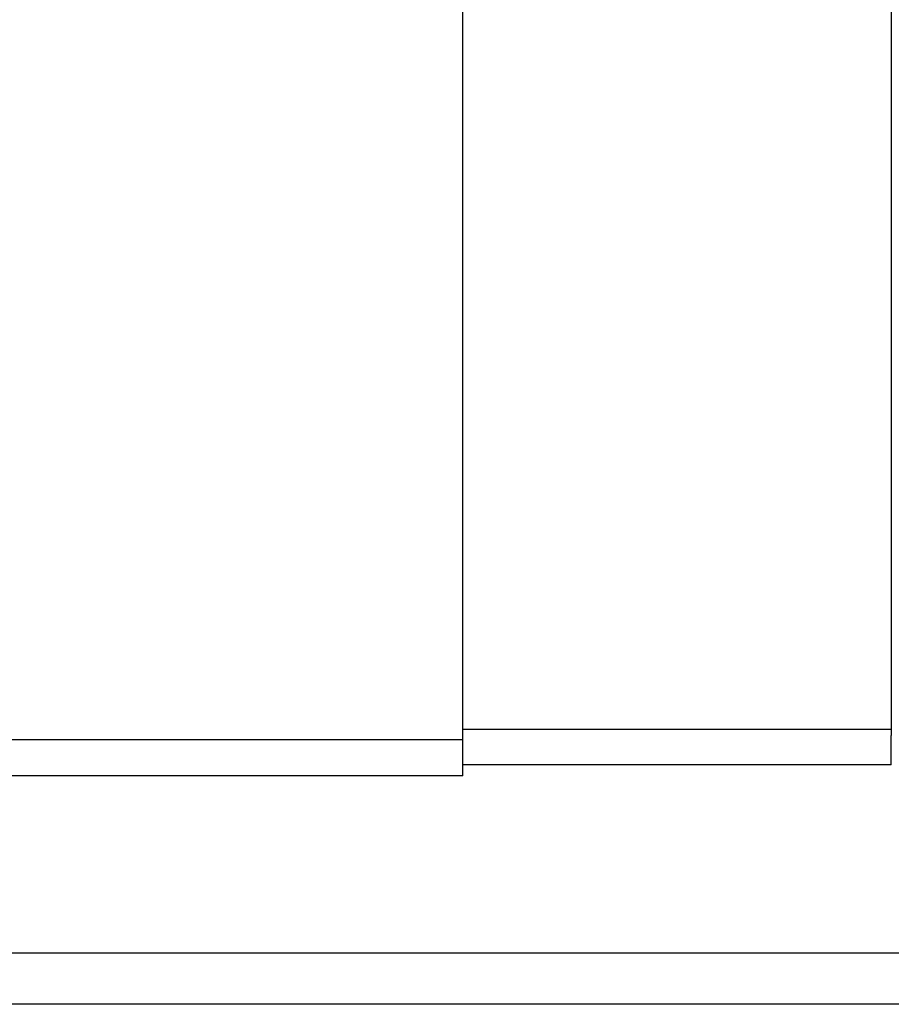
# Model space of a CAD drawing. Header units: millimetres. Extents: x 920 to 1152, y 73 to 164.
# Tile 48 of 50: x 1108 to 1121, y 88 to 102. Entities that reach past the tile are written whole.
import ezdxf

# ---------------------------------------------------------------- set-up
doc = ezdxf.new("R2010")
doc.units = ezdxf.units.MM
doc.header["$LTSCALE"] = 0.15
doc.layers.add('2', color=7, linetype='CONTINUOUS')
doc.layers.add('OUT', color=3, linetype='CONTINUOUS')

msp = doc.modelspace()

# ---------------------------------------------------------------- linework, layer by layer
at = {"layer": '2', "color": 0, "linetype": 'Continuous'}
for p, q in [((1120.598, 111.52), (1120.598, 91.691)), ((1114.598, 91.777), (1120.598, 91.777)), ((1120.598, 91.277), (1120.598, 91.691)), ((1114.598, 91.627), (1075.098, 91.627)), ((1120.598, 91.277), (1114.598, 91.277)), ((1114.598, 91.127), (1075.098, 91.127)), ((1152.048, 88.641), (1031.822, 88.641)), ((1152.048, 87.927), (1012.648, 87.927))]:
    msp.add_line(p, q, dxfattribs=at)
at = {"layer": 'OUT', "color": 0, "linetype": 'Continuous'}
msp.add_line((1114.598, 91.127), (1114.598, 111.927), dxfattribs=at)

doc.saveas('drawing.dxf')
